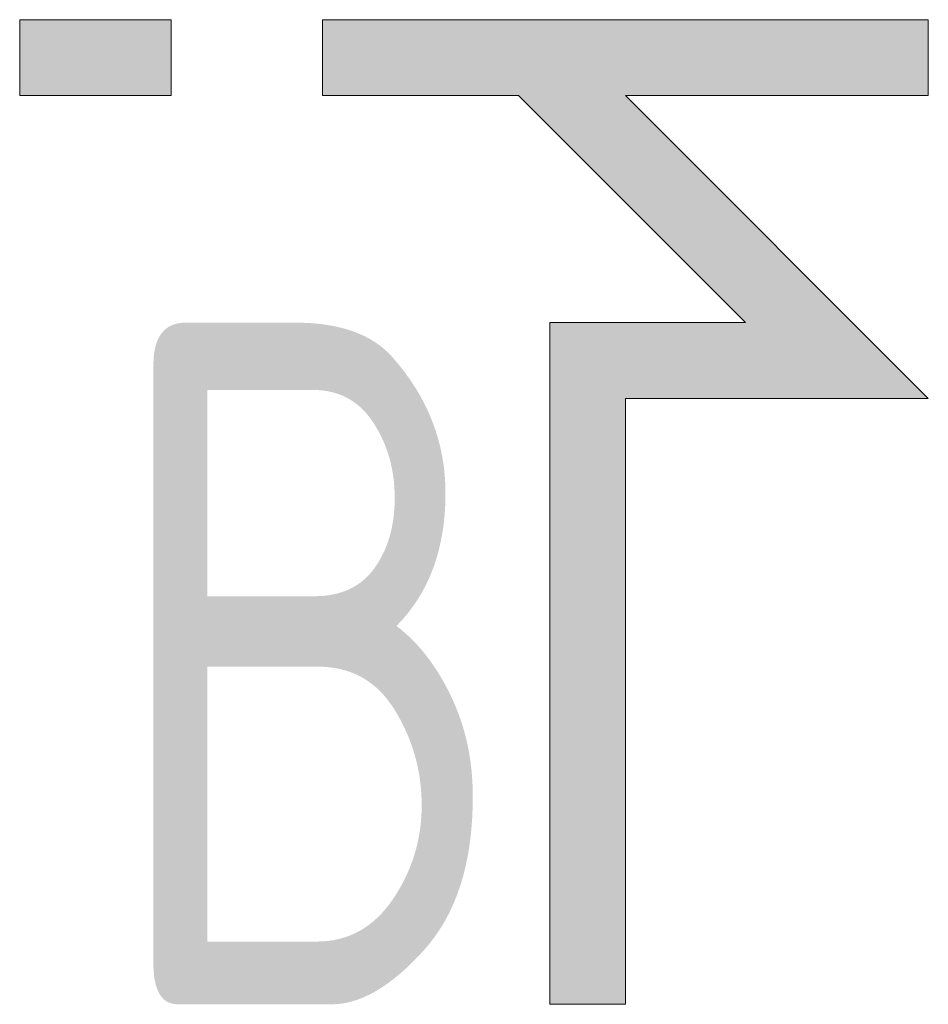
# Model space of a CAD drawing. Header units: millimetres. Extents: x -118717 to 8962, y 22910 to 145283.
# Tile 77 of 193: x -75881 to -75614, y 114223 to 114512. Entities that reach past the tile are written whole.
import ezdxf
from ezdxf.enums import TextEntityAlignment as Align

# ---------------------------------------------------------------- set-up
doc = ezdxf.new("R2010")
doc.units = ezdxf.units.MM
doc.layers.add('VZT_50 POPIS - OBECNE', color=7, linetype='Continuous', lineweight=13)
doc.styles.add('EVORA_125', font='isocp.shx', dxfattribs={"width": 0.6, "height": 125})

msp = doc.modelspace()

# ---------------------------------------------------------------- hatches: boundary and pattern name
at = {"layer": 'VZT_50 POPIS - OBECNE'}
h = msp.add_hatch(color=256, dxfattribs=at)
h.dxf.hatch_style = 1
h.paths.add_polyline_path([(-75613.86, 114401.2), (-75702.75, 114401.2), (-75702.75, 114223.42), (-75724.97, 114223.42), (-75724.97, 114423.42), (-75667.51, 114423.42), (-75734.18, 114490.09), (-75791.64, 114490.09), (-75791.64, 114512.31), (-75613.86, 114512.31), (-75613.86, 114490.09), (-75702.75, 114490.09)])
h.paths.add_polyline_path([(-75836.08, 114490.09), (-75880.53, 114490.09), (-75880.53, 114512.31), (-75836.08, 114512.31)])

# ---------------------------------------------------------------- linework, layer by layer
for points in [[(-75836.08, 114490.09), (-75880.53, 114490.09), (-75880.53, 114512.31), (-75836.08, 114512.31), (-75836.08, 114490.09)], [(-75702.75, 114223.42), (-75724.97, 114223.42), (-75724.97, 114423.42), (-75667.51, 114423.42), (-75734.18, 114490.09), (-75791.64, 114490.09), (-75791.64, 114512.31), (-75613.86, 114512.31), (-75613.86, 114490.09)], [(-75613.86, 114490.09), (-75702.75, 114490.09)], [(-75702.75, 114490.09), (-75613.86, 114401.2), (-75702.75, 114401.2), (-75702.75, 114223.42)]]:
    msp.add_lwpolyline(points, dxfattribs=at)

# ---------------------------------------------------------------- texts
at = {"layer": 'VZT_50 POPIS - OBECNE', "style": 'EVORA_125', "width": 0.8}
msp.add_attdef('B', text='B', height=200, dxfattribs=at).set_placement((-75734.18, 114163.42), align=Align.BOTTOM_RIGHT)

doc.saveas('drawing.dxf')
